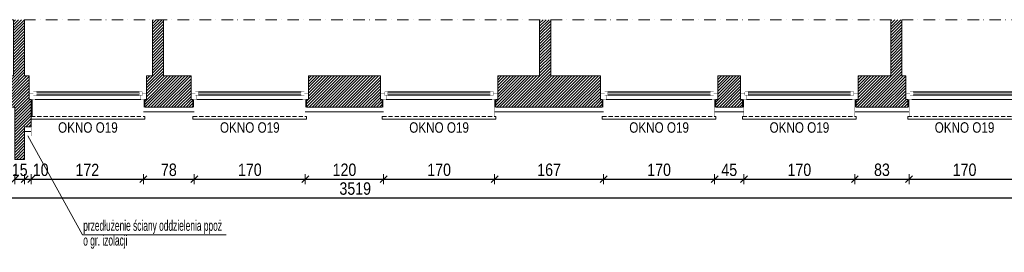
# Model space of a CAD drawing. Header units: millimetres. Extents: x 18880 to 99371, y -5529 to 27899.
# Tile 55 of 158: x 35462 to 36970, y 2465 to 2821. Entities that reach past the tile are written whole.
import ezdxf

# ---------------------------------------------------------------- set-up
doc = ezdxf.new("R2010")
doc.units = ezdxf.units.MM
doc.set_wipeout_variables(frame=1)
doc.linetypes.add('DASHED', pattern=[19.05, 12.7, -6.35])
doc.linetypes.add('Kropki i Kreski', pattern=[335.138881, 176.388884, -88.194442, 0, -70.555556])
for name, color, linetype, lineweight in [('AA_HATCH', 252, 'Continuous', 0), ('AA_IZOLACJA', 251, 'Continuous', 0), ('AA_OPIS', 2, 'Continuous', 0), ('AA_WIDOK', 254, 'Continuous', 0), ('AP wymiary', 40, 'Continuous', 0), ('K_SCIANY', 90, 'Continuous', 20)]:
    doc.layers.add(name, color=color, linetype=linetype, lineweight=lineweight)
doc.styles.add('1', font='ARIALN.TTF')
doc.styles.add('ARIAL', font='arial.ttf')
doc.styles.add('DIM07', font='romans.shx', dxfattribs={"width": 0.7})
doc.linetypes.add('BATTING', pattern='A,0.0001,-0.1,[134,ltypeshp.shx,S=0.1,R=0,X=-0.1,Y=0],-0.2,[134,ltypeshp.shx,S=0.1,R=180,X=0.1,Y=0],-0.1', length=0.4001)
doc.linetypes.add('STYROPIAN', pattern='A,0.000141,[1,styropian.shx,S=1,R=0,X=0,Y=0],-14.102004', length=14.102145)
doc.dimstyles.new('1_50', dxfattribs={"dimscale": 10, "dimtxt": 1.9, "dimasz": 0.005, "dimexe": 0, "dimexo": 0, "dimgap": 0.45, "dimtad": 1, "dimdec": 4, "dimrnd": 0.5, "dimdsep": 46, "dimtxsty": '1', "dimblk1": 'DIM01', "dimblk2": 'DIM01', "dimsah": 1, "dimcen": 2, "dimdle": 25, "dimse1": 1, "dimse2": 1, "dimclrd": 1, "dimclrt": 2, "dimadec": 0, "dimazin": 0, "dimtfac": 0.66665, "dimtdec": 4, "dimtix": 1, "dimtmove": 0, "dimatfit": 3, "dimldrblk": 'DIM01', "dimfxl": 0, "dimtolj": 1, "dimtzin": 0, "dimarcsym": 0})

# ---------------------------------------------------------------- blocks, each defined once
blk = doc.blocks.new('okno ff')
at = {"layer": 'AA_IZOLACJA', "linetype": 'STYROPIAN', "ltscale": 0.2}
for points in [[(4, -12), (4, 0)], [(176, -12), (176, 0)]]:
    blk.add_lwpolyline(points, dxfattribs=at)
at = {"layer": 'AA_WIDOK', "color": 4, "const_width": 0.3}
for points in [[(0, 0), (0, 9)], [(180, 9), (180, 0)]]:
    blk.add_lwpolyline(points, dxfattribs=at)
at = {"layer": 'AA_WIDOK', "const_width": 0.3}
for points in [[(5, -26), (5, 0)], [(175, -26), (175, 0)]]:
    blk.add_lwpolyline(points, dxfattribs=at)
at = {"layer": 'AA_WIDOK', "linetype": 'DASHED', "ltscale": 0.5}
blk.add_lwpolyline([(3, -26), (177, -26)], dxfattribs=at)
at = {"layer": 'AA_WIDOK', "color": 4}
blk.add_lwpolyline([(3, -26), (3, -30), (177, -30), (177, -26)], dxfattribs=at)
at = {"color": 4}
blk.add_wipeout([(168.5, 11.5), (168.5, 6.5), (171, 6.5), (171, 0), (9, 0), (9, 6.5), (11.5, 6.5), (11.5, 11.5)], dxfattribs=at).dxf.layer = 'AA_WIDOK'
at = {"layer": 'AA_WIDOK', "color": 4, "const_width": 0.3}
for points in [[(0, 9), (6.5, 9)], [(9, 0), (0, 0)], [(6.5, 11.5), (11.5, 11.5)], [(6.5, 6.5), (6.5, 11.5)], [(6.5, 9), (6.5, 6.5)], [(6.5, 6.5), (9, 6.5)], [(11.5, 6.5), (6.5, 6.5)], [(9, 6.5), (9, 0)], [(11.5, 11.5), (11.5, 6.5)], [(11.5, 10), (168.5, 10)], [(11.5, 9), (168.5, 9)], [(11.5, 8), (168.5, 8)], [(168.5, 6.5), (168.5, 11.5)], [(168.5, 11.5), (173.5, 11.5)], [(173.5, 6.5), (168.5, 6.5)], [(171, 0), (171, 6.5)], [(171, 6.5), (173.5, 6.5)], [(180, 0), (171, 0)], [(173.5, 11.5), (173.5, 6.5)], [(173.5, 6.5), (173.5, 9)], [(173.5, 9), (180, 9)]]:
    blk.add_lwpolyline(points, dxfattribs=at)
at = {"layer": 'AA_WIDOK', "color": 4}
for points in [[(171, 0), (9, 0)], [(11.5, 11.5), (168.5, 11.5)], [(11.5, 11.5), (168.5, 11.5)], [(11.5, 6.5), (168.5, 6.5)]]:
    blk.add_lwpolyline(points, dxfattribs=at)
blk = doc.blocks.new('DIM01')
at = {"color": 2}
blk.add_line((-106, -106), (106, 106), dxfattribs=at)
blk.add_line((0, -150), (0, 150))
blk = doc.blocks.new('*D983')
at = {"layer": 'AP wymiary', "color": 1, "lineweight": -2, "transparency": 16777216}
for p, q in [((35454.1, 2577), (35454.1, 2577)), ((35454.2, 2577), (35469.2, 2577)), ((35469.2, 2577), (35469.3, 2577))]:
    blk.add_line(p, q, dxfattribs=at)
at = {"layer": 'Defpoints', "color": 0, "transparency": 16777216}
for p in [(35454.2, 2607.1), (35469.2, 2607.1), (35469.2, 2577)]:
    blk.add_point(p, dxfattribs=at)
at = {"layer": 'AP wymiary', "color": 1, "lineweight": -2, "transparency": 16777216, "xscale": 0.05, "yscale": 0.05, "zscale": 0.05}
blk.add_blockref('DIM01', (35454.2, 2577), dxfattribs=at)
at = {"layer": 'AP wymiary', "color": 1, "lineweight": -2, "transparency": 16777216, "xscale": 0.05, "yscale": 0.05, "zscale": 0.05, "rotation": 180}
blk.add_blockref('DIM01', (35469.2, 2577), dxfattribs=at)
at = {"layer": 'AP wymiary', "color": 2, "transparency": 16777216, "insert": (35461.7, 2591.2), "char_height": 19, "attachment_point": 5, "style": '1'}
blk.add_mtext('\\A1;15', dxfattribs=at)
blk = doc.blocks.new('*D984')
at = {"layer": 'AP wymiary', "color": 1, "lineweight": -2, "transparency": 16777216}
blk.add_line((35469.2, 2577), (35479.1, 2577), dxfattribs=at)
at = {"layer": 'Defpoints', "color": 0, "transparency": 16777216}
for p in [(35479.2, 2643.1), (35469.2, 2607.1), (35479.2, 2577)]:
    blk.add_point(p, dxfattribs=at)
at = {"layer": 'AP wymiary', "color": 1, "lineweight": -2, "transparency": 16777216, "xscale": 0.05, "yscale": 0.05, "zscale": 0.05, "rotation": 180}
blk.add_blockref('DIM01', (35469.2, 2577), dxfattribs=at)
at = {"layer": 'AP wymiary', "color": 1, "lineweight": -2, "transparency": 16777216, "xscale": 0.05, "yscale": 0.05, "zscale": 0.05}
blk.add_blockref('DIM01', (35479.2, 2577), dxfattribs=at)
at = {"layer": 'AP wymiary', "color": 2, "transparency": 16777216, "insert": (35493.8, 2591.2), "char_height": 19, "attachment_point": 5, "style": '1'}
blk.add_mtext('\\A1;10', dxfattribs=at)
blk = doc.blocks.new('*D985')
at = {"layer": 'AP wymiary', "color": 1, "lineweight": -2, "transparency": 16777216}
blk.add_line((35479.2, 2577), (35651.1, 2577), dxfattribs=at)
at = {"layer": 'Defpoints', "color": 0, "transparency": 16777216}
for p in [(35651.2, 2680.1), (35479.2, 2643.1), (35651.2, 2577)]:
    blk.add_point(p, dxfattribs=at)
at = {"layer": 'AP wymiary', "color": 1, "lineweight": -2, "transparency": 16777216, "xscale": 0.05, "yscale": 0.05, "zscale": 0.05, "rotation": 180}
blk.add_blockref('DIM01', (35479.2, 2577), dxfattribs=at)
at = {"layer": 'AP wymiary', "color": 1, "lineweight": -2, "transparency": 16777216, "xscale": 0.05, "yscale": 0.05, "zscale": 0.05}
blk.add_blockref('DIM01', (35651.2, 2577), dxfattribs=at)
at = {"layer": 'AP wymiary', "color": 2, "transparency": 16777216, "insert": (35565.2, 2591.1), "char_height": 19, "attachment_point": 5, "style": '1'}
blk.add_mtext('\\A1;172', dxfattribs=at)
blk = doc.blocks.new('*D986')
at = {"layer": 'AP wymiary', "color": 1, "lineweight": -2, "transparency": 16777216}
blk.add_line((35651.2, 2577), (35729.1, 2577), dxfattribs=at)
at = {"layer": 'Defpoints', "color": 0, "transparency": 16777216}
for p in [(35651.2, 2680.1), (35729.2, 2680.1), (35729.2, 2577)]:
    blk.add_point(p, dxfattribs=at)
at = {"layer": 'AP wymiary', "color": 1, "lineweight": -2, "transparency": 16777216, "xscale": 0.05, "yscale": 0.05, "zscale": 0.05, "rotation": 180}
blk.add_blockref('DIM01', (35651.2, 2577), dxfattribs=at)
at = {"layer": 'AP wymiary', "color": 1, "lineweight": -2, "transparency": 16777216, "xscale": 0.05, "yscale": 0.05, "zscale": 0.05}
blk.add_blockref('DIM01', (35729.2, 2577), dxfattribs=at)
at = {"layer": 'AP wymiary', "color": 2, "transparency": 16777216, "insert": (35690.2, 2591.2), "char_height": 19, "attachment_point": 5, "style": '1'}
blk.add_mtext('\\A1;78', dxfattribs=at)
blk = doc.blocks.new('*D987')
at = {"layer": 'AP wymiary', "color": 1, "lineweight": -2, "transparency": 16777216}
blk.add_line((35729.2, 2577), (35899.1, 2577), dxfattribs=at)
at = {"layer": 'Defpoints', "color": 0, "transparency": 16777216}
for p in [(35729.2, 2680.1), (35899.2, 2680.1), (35899.2, 2577)]:
    blk.add_point(p, dxfattribs=at)
at = {"layer": 'AP wymiary', "color": 1, "lineweight": -2, "transparency": 16777216, "xscale": 0.05, "yscale": 0.05, "zscale": 0.05, "rotation": 180}
blk.add_blockref('DIM01', (35729.2, 2577), dxfattribs=at)
at = {"layer": 'AP wymiary', "color": 1, "lineweight": -2, "transparency": 16777216, "xscale": 0.05, "yscale": 0.05, "zscale": 0.05}
blk.add_blockref('DIM01', (35899.2, 2577), dxfattribs=at)
at = {"layer": 'AP wymiary', "color": 2, "transparency": 16777216, "insert": (35814.2, 2591.2), "char_height": 19, "attachment_point": 5, "style": '1'}
blk.add_mtext('\\A1;170', dxfattribs=at)
blk = doc.blocks.new('*D988')
at = {"layer": 'AP wymiary', "color": 1, "lineweight": -2, "transparency": 16777216}
blk.add_line((35899.2, 2577), (36019.1, 2577), dxfattribs=at)
at = {"layer": 'Defpoints', "color": 0, "transparency": 16777216}
for p in [(35899.2, 2680.1), (36019.2, 2680.1), (36019.2, 2577)]:
    blk.add_point(p, dxfattribs=at)
at = {"layer": 'AP wymiary', "color": 1, "lineweight": -2, "transparency": 16777216, "xscale": 0.05, "yscale": 0.05, "zscale": 0.05, "rotation": 180}
blk.add_blockref('DIM01', (35899.2, 2577), dxfattribs=at)
at = {"layer": 'AP wymiary', "color": 1, "lineweight": -2, "transparency": 16777216, "xscale": 0.05, "yscale": 0.05, "zscale": 0.05}
blk.add_blockref('DIM01', (36019.2, 2577), dxfattribs=at)
at = {"layer": 'AP wymiary', "color": 2, "transparency": 16777216, "insert": (35959.2, 2591.2), "char_height": 19, "attachment_point": 5, "style": '1'}
blk.add_mtext('\\A1;120', dxfattribs=at)
blk = doc.blocks.new('*D989')
at = {"layer": 'AP wymiary', "color": 1, "lineweight": -2, "transparency": 16777216}
blk.add_line((36019.2, 2577), (36189.1, 2577), dxfattribs=at)
at = {"layer": 'Defpoints', "color": 0, "transparency": 16777216}
for p in [(36019.2, 2680.1), (36189.2, 2680.1), (36189.2, 2577)]:
    blk.add_point(p, dxfattribs=at)
at = {"layer": 'AP wymiary', "color": 1, "lineweight": -2, "transparency": 16777216, "xscale": 0.05, "yscale": 0.05, "zscale": 0.05, "rotation": 180}
blk.add_blockref('DIM01', (36019.2, 2577), dxfattribs=at)
at = {"layer": 'AP wymiary', "color": 1, "lineweight": -2, "transparency": 16777216, "xscale": 0.05, "yscale": 0.05, "zscale": 0.05}
blk.add_blockref('DIM01', (36189.2, 2577), dxfattribs=at)
at = {"layer": 'AP wymiary', "color": 2, "transparency": 16777216, "insert": (36104.2, 2591.2), "char_height": 19, "attachment_point": 5, "style": '1'}
blk.add_mtext('\\A1;170', dxfattribs=at)
blk = doc.blocks.new('*D990')
at = {"layer": 'AP wymiary', "color": 1, "lineweight": -2, "transparency": 16777216}
blk.add_line((36189.2, 2577), (36356.2, 2577), dxfattribs=at)
at = {"layer": 'Defpoints', "color": 0, "transparency": 16777216}
for p in [(36189.2, 2680.1), (36356.2, 2680.1), (36356.2, 2577)]:
    blk.add_point(p, dxfattribs=at)
at = {"layer": 'AP wymiary', "color": 1, "lineweight": -2, "transparency": 16777216, "xscale": 0.05, "yscale": 0.05, "zscale": 0.05, "rotation": 180}
blk.add_blockref('DIM01', (36189.2, 2577), dxfattribs=at)
at = {"layer": 'AP wymiary', "color": 1, "lineweight": -2, "transparency": 16777216, "xscale": 0.05, "yscale": 0.05, "zscale": 0.05}
blk.add_blockref('DIM01', (36356.2, 2577), dxfattribs=at)
at = {"layer": 'AP wymiary', "color": 2, "transparency": 16777216, "insert": (36272.7, 2591.2), "char_height": 19, "attachment_point": 5, "style": '1'}
blk.add_mtext('\\A1;167', dxfattribs=at)
blk = doc.blocks.new('*D991')
at = {"layer": 'AP wymiary', "color": 1, "lineweight": -2, "transparency": 16777216}
blk.add_line((36356.3, 2577), (36526.2, 2577), dxfattribs=at)
at = {"layer": 'Defpoints', "color": 0, "transparency": 16777216}
for p in [(36356.2, 2680.1), (36526.2, 2680.1), (36526.2, 2577)]:
    blk.add_point(p, dxfattribs=at)
at = {"layer": 'AP wymiary', "color": 1, "lineweight": -2, "transparency": 16777216, "xscale": 0.05, "yscale": 0.05, "zscale": 0.05, "rotation": 180}
blk.add_blockref('DIM01', (36356.2, 2577), dxfattribs=at)
at = {"layer": 'AP wymiary', "color": 1, "lineweight": -2, "transparency": 16777216, "xscale": 0.05, "yscale": 0.05, "zscale": 0.05}
blk.add_blockref('DIM01', (36526.2, 2577), dxfattribs=at)
at = {"layer": 'AP wymiary', "color": 2, "transparency": 16777216, "insert": (36441.2, 2591.2), "char_height": 19, "attachment_point": 5, "style": '1'}
blk.add_mtext('\\A1;170', dxfattribs=at)
blk = doc.blocks.new('*D992')
at = {"layer": 'AP wymiary', "color": 1, "lineweight": -2, "transparency": 16777216}
blk.add_line((36526.3, 2577), (36571.1, 2577), dxfattribs=at)
at = {"layer": 'Defpoints', "color": 0, "transparency": 16777216}
for p in [(36526.2, 2680.1), (36571.1, 2680.1), (36571.1, 2577)]:
    blk.add_point(p, dxfattribs=at)
at = {"layer": 'AP wymiary', "color": 1, "lineweight": -2, "transparency": 16777216, "xscale": 0.05, "yscale": 0.05, "zscale": 0.05, "rotation": 180}
blk.add_blockref('DIM01', (36526.2, 2577), dxfattribs=at)
at = {"layer": 'AP wymiary', "color": 1, "lineweight": -2, "transparency": 16777216, "xscale": 0.05, "yscale": 0.05, "zscale": 0.05}
blk.add_blockref('DIM01', (36571.1, 2577), dxfattribs=at)
at = {"layer": 'AP wymiary', "color": 2, "transparency": 16777216, "insert": (36548.7, 2591.2), "char_height": 19, "attachment_point": 5, "style": '1'}
blk.add_mtext('\\A1;45', dxfattribs=at)
blk = doc.blocks.new('*D993')
at = {"layer": 'AP wymiary', "color": 1, "lineweight": -2, "transparency": 16777216}
blk.add_line((36571.2, 2577), (36741.1, 2577), dxfattribs=at)
at = {"layer": 'Defpoints', "color": 0, "transparency": 16777216}
for p in [(36571.1, 2680.1), (36741.1, 2673.1), (36741.1, 2577)]:
    blk.add_point(p, dxfattribs=at)
at = {"layer": 'AP wymiary', "color": 1, "lineweight": -2, "transparency": 16777216, "xscale": 0.05, "yscale": 0.05, "zscale": 0.05, "rotation": 180}
blk.add_blockref('DIM01', (36571.1, 2577), dxfattribs=at)
at = {"layer": 'AP wymiary', "color": 1, "lineweight": -2, "transparency": 16777216, "xscale": 0.05, "yscale": 0.05, "zscale": 0.05}
blk.add_blockref('DIM01', (36741.1, 2577), dxfattribs=at)
at = {"layer": 'AP wymiary', "color": 2, "transparency": 16777216, "insert": (36656.1, 2591.2), "char_height": 19, "attachment_point": 5, "style": '1'}
blk.add_mtext('\\A1;170', dxfattribs=at)
blk = doc.blocks.new('*D994')
at = {"layer": 'AP wymiary', "color": 1, "lineweight": -2, "transparency": 16777216}
blk.add_line((36741.2, 2577), (36824.1, 2577), dxfattribs=at)
at = {"layer": 'Defpoints', "color": 0, "transparency": 16777216}
for p in [(36741.1, 2673.1), (36824.2, 2679.1), (36824.2, 2577)]:
    blk.add_point(p, dxfattribs=at)
at = {"layer": 'AP wymiary', "color": 1, "lineweight": -2, "transparency": 16777216, "xscale": 0.05, "yscale": 0.05, "zscale": 0.05, "rotation": 180}
blk.add_blockref('DIM01', (36741.1, 2577), dxfattribs=at)
at = {"layer": 'AP wymiary', "color": 1, "lineweight": -2, "transparency": 16777216, "xscale": 0.05, "yscale": 0.05, "zscale": 0.05}
blk.add_blockref('DIM01', (36824.2, 2577), dxfattribs=at)
at = {"layer": 'AP wymiary', "color": 2, "transparency": 16777216, "insert": (36782.6, 2591.2), "char_height": 19, "attachment_point": 5, "style": '1'}
blk.add_mtext('\\A1;83', dxfattribs=at)
blk = doc.blocks.new('*D995')
at = {"layer": 'AP wymiary', "color": 1, "lineweight": -2, "transparency": 16777216}
blk.add_line((36824.2, 2577), (36994.1, 2577), dxfattribs=at)
at = {"layer": 'Defpoints', "color": 0, "transparency": 16777216}
for p in [(36824.2, 2679.1), (36994.2, 2678.8), (36994.2, 2577)]:
    blk.add_point(p, dxfattribs=at)
at = {"layer": 'AP wymiary', "color": 1, "lineweight": -2, "transparency": 16777216, "xscale": 0.05, "yscale": 0.05, "zscale": 0.05, "rotation": 180}
blk.add_blockref('DIM01', (36824.2, 2577), dxfattribs=at)
at = {"layer": 'AP wymiary', "color": 1, "lineweight": -2, "transparency": 16777216, "xscale": 0.05, "yscale": 0.05, "zscale": 0.05}
blk.add_blockref('DIM01', (36994.2, 2577), dxfattribs=at)
at = {"layer": 'AP wymiary', "color": 2, "transparency": 16777216, "insert": (36909.2, 2591.2), "char_height": 19, "attachment_point": 5, "style": '1'}
blk.add_mtext('\\A1;170', dxfattribs=at)
blk = doc.blocks.new('*D998')
at = {"layer": 'AP wymiary', "color": 1, "lineweight": -2, "transparency": 16777216}
blk.add_line((34216.2, 2548.3), (37735.1, 2548.3), dxfattribs=at)
at = {"layer": 'Defpoints', "color": 0, "transparency": 16777216}
for p in [(34216.2, 2673.1), (37735.2, 2673.1), (37735.2, 2548.3)]:
    blk.add_point(p, dxfattribs=at)
at = {"layer": 'AP wymiary', "color": 1, "lineweight": -2, "transparency": 16777216, "xscale": 0.05, "yscale": 0.05, "zscale": 0.05, "rotation": 180}
blk.add_blockref('DIM01', (34216.2, 2548.3), dxfattribs=at)
at = {"layer": 'AP wymiary', "color": 1, "lineweight": -2, "transparency": 16777216, "xscale": 0.05, "yscale": 0.05, "zscale": 0.05}
blk.add_blockref('DIM01', (37735.2, 2548.3), dxfattribs=at)
at = {"layer": 'AP wymiary', "color": 2, "transparency": 16777216, "insert": (35975.7, 2562.5), "char_height": 19, "attachment_point": 5, "style": '1'}
blk.add_mtext('\\A1;3519', dxfattribs=at)

msp = doc.modelspace()

# ---------------------------------------------------------------- hatches: boundary and pattern name
at = {"layer": 'AA_HATCH'}
h = msp.add_hatch(dxfattribs=at)
h.set_pattern_fill('ANSI31', color=256)
h.paths.add_polyline_path([(34296.15638, 2735.07855), (34278.15638, 2735.07855), (34278.15638, 2794.07855), (34251.15638, 2794.07855), (34242.15638, 2794.07855), (34242.15638, 2797.07855), (34230.15638, 2797.07855), (34230.15638, 2687.07855), (34296.15638, 2687.07855), (34296.15638, 2699.07855), (34296.15638, 2708.07855)])
h.paths.add_polyline_path([(34577.15638, 2735.07855), (34543.15638, 2735.07855), (34543.15638, 2821.14311), (34526.15638, 2821.14311), (34526.15638, 2735.07855), (34398.15638, 2735.07855), (34398.15638, 2708.07855), (34398.15638, 2699.07855), (34398.15638, 2687.07855), (34580.15638, 2687.07855), (34580.15638, 2699.07855), (34577.15638, 2699.07855), (34577.15638, 2708.07855)])
h.paths.add_polyline_path([(34933.15638, 2708.07855), (34933.15638, 2735.07855), (34887.15638, 2735.07855), (34887.15638, 2817.07855), (34879.15638, 2817.07855), (34870.15638, 2817.07855), (34845.15638, 2817.07855), (34845.15638, 2735.07855), (34743.15638, 2735.07855), (34743.15638, 2708.07855), (34743.15638, 2699.07855), (34740.15638, 2699.07855), (34740.15638, 2687.07855), (34936.15638, 2687.07855), (34936.15638, 2699.07855), (34933.15638, 2699.07855)])
h.paths.add_polyline_path([(35329.15638, 2735.07855), (35099.15638, 2735.07855), (35099.15638, 2708.07855), (35099.15638, 2699.07855), (35096.15638, 2699.07855), (35096.15638, 2687.07855), (35291.15638, 2687.07855), (35291.15638, 2607.07855), (35306.15638, 2607.07855), (35306.15638, 2687.07855), (35329.15638, 2687.07855), (35329.15638, 2699.07855), (35329.15638, 2708.07855)])
h.paths.add_polyline_path([(35476.15638, 2708.07855), (35476.15638, 2735.07855), (35469.15638, 2735.07855), (35469.15638, 2821.14311), (35452.15638, 2821.14311), (35452.15638, 2735.07855), (35431.15638, 2735.07855), (35431.15638, 2708.07855), (35431.15638, 2699.07855), (35431.15638, 2687.07855), (35454.15638, 2687.07855), (35454.15638, 2657.07855), (35454.15638, 2607.07855), (35469.15638, 2607.07855), (35469.15638, 2657.07855), (35479.15638, 2657.07855), (35479.15638, 2687.07855), (35479.15638, 2699.07855), (35476.15638, 2699.07855)])
h.paths.add_polyline_path([(35724.15638, 2735.07855), (35682.15638, 2735.07855), (35682.15638, 2821.14311), (35665.15638, 2821.14311), (35665.15638, 2735.07855), (35656.15638, 2735.07855), (35656.15638, 2708.07855), (35656.15638, 2699.07855), (35653.15638, 2699.07855), (35653.15638, 2687.07855), (35727.15638, 2687.07855), (35727.15638, 2699.07855), (35724.15638, 2699.07855), (35724.15638, 2708.07855)])
h.paths.add_polyline_path([(36014.15638, 2735.07855), (35904.15638, 2735.07855), (35904.15638, 2708.07855), (35904.15638, 2699.07855), (35901.15638, 2699.07855), (35901.15638, 2687.07855), (36017.15638, 2687.07855), (36017.15638, 2699.07855), (36014.15638, 2699.07855), (36014.15638, 2708.07855)])
h.paths.add_polyline_path([(36351.22014, 2735.07855), (36275.15638, 2735.07855), (36275.15638, 2821.14311), (36258.15638, 2821.14311), (36258.15638, 2735.07855), (36194.15638, 2735.07855), (36194.15638, 2708.07855), (36194.15638, 2699.07855), (36191.15638, 2699.07855), (36191.15638, 2687.07855), (36354.22014, 2687.07855), (36354.22014, 2699.07855), (36351.22014, 2699.07855), (36351.22014, 2708.07855)])
h.paths.add_polyline_path([(36566.13893, 2735.07855), (36531.22014, 2735.07855), (36531.22014, 2708.07855), (36531.22014, 2699.07855), (36528.22014, 2699.07855), (36528.22014, 2687.07855), (36569.13893, 2687.07855), (36569.13893, 2699.07855), (36566.13893, 2699.07855), (36566.13893, 2708.07855)])
h.paths.add_polyline_path([(36819.15638, 2735.07855), (36813.15638, 2735.07855), (36813.15638, 2821.14311), (36796.15638, 2821.14311), (36796.15638, 2735.07855), (36746.13893, 2735.07855), (36746.13893, 2708.07855), (36746.13893, 2699.07855), (36743.13893, 2699.07855), (36743.13893, 2687.07855), (36822.15638, 2687.07855), (36822.15638, 2699.07855), (36819.15638, 2699.07855), (36819.15638, 2708.07855)])
h.paths.add_polyline_path([(37721.15638, 2768.07855), (37709.15638, 2768.07855), (37709.15638, 2765.07855), (37700.15638, 2765.07855), (37673.15638, 2765.07855), (37673.15638, 2735.07855), (37026.15638, 2735.07855), (37026.15638, 2821.14311), (37009.15638, 2821.14311), (37009.15638, 2735.07855), (36999.15638, 2735.07855), (36999.15638, 2708.07855), (36999.15638, 2699.07855), (36996.15638, 2699.07855), (36996.15638, 2687.07855), (37721.15638, 2687.07855)])

# ---------------------------------------------------------------- linework, layer by layer
at = {"layer": 'AA_IZOLACJA', "linetype": 'STYROPIAN', "ltscale": 0.2}
for points in [[(35480.15638, 2673.07855), (35480.15638, 2699.07855)], [(35652.15638, 2687.07855), (35652.15638, 2699.07855)]]:
    msp.add_lwpolyline(points, dxfattribs=at)
at = {"layer": 'AA_IZOLACJA', "linetype": 'BATTING', "ltscale": 16}
for points in [[(35651.15638, 2680.07855), (35729.15638, 2680.07855)], [(35899.15638, 2680.07855), (36019.15638, 2680.07855)], [(36189.15638, 2680.07855), (36356.22014, 2680.07855)], [(36526.22014, 2680.07855), (36571.13893, 2680.07855)], [(36741.13893, 2680.07855), (36824.15638, 2680.07855)], [(35479.15638, 2650.07855), (35469.15638, 2650.07855)]]:
    msp.add_lwpolyline(points, dxfattribs=at)
at = {"layer": 'AA_OPIS', "linetype": 'Kropki i Kreski', "ltscale": 0.1}
msp.add_lwpolyline([(37838.9394, 2821.14311), (34157.17779, 2821.14311)], dxfattribs=at)
at = {"layer": 'AA_OPIS'}
msp.add_lwpolyline([(35474.15638, 2643.07855), (35557.84629, 2491.91525), (35777.76357, 2491.91525)], dxfattribs=at)
at = {"layer": 'AA_WIDOK', "color": 4, "const_width": 0.3}
for points in [[(35476.15638, 2699.07855), (35476.15638, 2708.07855)], [(35656.15638, 2708.07855), (35656.15638, 2699.07855)]]:
    msp.add_lwpolyline(points, dxfattribs=at)
at = {"layer": 'AA_WIDOK', "const_width": 0.3}
for points in [[(35481.15638, 2673.07855), (35481.15638, 2699.07855)], [(35651.15638, 2673.07855), (35651.15638, 2699.07855)], [(35479.15638, 2673.07855), (35481.15638, 2673.07855)], [(35651.15638, 2673.07855), (35729.15638, 2673.07855)], [(35899.15638, 2673.07855), (36019.15638, 2673.07855)], [(36189.15638, 2673.07855), (36356.22014, 2673.07855)], [(36526.22014, 2673.07855), (36571.13893, 2673.07855)], [(36741.13893, 2673.07855), (36824.15638, 2673.07855)], [(35479.15638, 2657.07855), (35479.15638, 2643.07855), (35469.15638, 2643.07855)]]:
    msp.add_lwpolyline(points, dxfattribs=at)
at = {"layer": 'AA_WIDOK', "linetype": 'DASHED', "ltscale": 0.5}
msp.add_lwpolyline([(35479.15638, 2673.07855), (35653.15638, 2673.07855)], dxfattribs=at)
at = {"layer": 'AA_WIDOK', "color": 4}
msp.add_lwpolyline([(35479.15638, 2673.07855), (35479.15638, 2669.07855), (35653.15638, 2669.07855), (35653.15638, 2673.07855)], dxfattribs=at)
at = {"layer": 'K_SCIANY'}
for points in [[(35452.15638, 2821.14311), (35452.15638, 2735.07855), (35431.15638, 2735.07855), (35431.15638, 2708.07855), (35431.15638, 2699.07855), (35431.15638, 2699.07855), (35431.15638, 2687.07855), (35454.15638, 2687.07855), (35454.15638, 2657.07855), (35454.15638, 2607.07855), (35469.15638, 2607.07855), (35469.15638, 2657.07855), (35479.15638, 2657.07855), (35479.15638, 2687.07855), (35479.15638, 2699.07855), (35476.15638, 2699.07855), (35476.15638, 2708.07855), (35476.15638, 2735.07855), (35469.15638, 2735.07855), (35469.15638, 2821.14311)], [(35665.15638, 2821.14311), (35665.15638, 2735.07855), (35656.15638, 2735.07855), (35656.15638, 2708.07855), (35656.15638, 2699.07855), (35653.15638, 2699.07855), (35653.15638, 2687.07855), (35727.15638, 2687.07855), (35727.15638, 2699.07855), (35724.15638, 2699.07855), (35724.15638, 2708.07855), (35724.15638, 2735.07855), (35682.15638, 2735.07855), (35682.15638, 2821.14311)], [(36258.15638, 2821.14311), (36258.15638, 2735.07855), (36194.15638, 2735.07855), (36194.15638, 2708.07855), (36194.15638, 2699.07855), (36191.15638, 2699.07855), (36191.15638, 2687.07855), (36354.22014, 2687.07855), (36354.22014, 2699.07855), (36351.22014, 2699.07855), (36351.22014, 2708.07855), (36351.22014, 2735.07855), (36275.15638, 2735.07855), (36275.15638, 2821.14311)], [(36796.15638, 2821.14311), (36796.15638, 2735.07855), (36746.13893, 2735.07855), (36746.13893, 2708.07855), (36746.13893, 2699.07855), (36743.13893, 2699.07855), (36743.13893, 2687.07855), (36822.15638, 2687.07855), (36822.15638, 2699.07855), (36819.15638, 2699.07855), (36819.15638, 2708.07855), (36819.15638, 2735.07855), (36813.15638, 2735.07855), (36813.15638, 2821.14311)]]:
    msp.add_lwpolyline(points, dxfattribs=at)
for points in [[(35904.15638, 2735.07855), (35904.15638, 2708.07855), (35904.15638, 2699.07855), (35901.15638, 2699.07855), (35901.15638, 2687.07855), (36017.15638, 2687.07855), (36017.15638, 2699.07855), (36014.15638, 2699.07855), (36014.15638, 2708.07855), (36014.15638, 2735.07855)], [(36531.22014, 2735.07855), (36531.22014, 2708.07855), (36531.22014, 2699.07855), (36528.22014, 2699.07855), (36528.22014, 2687.07855), (36569.13893, 2687.07855), (36569.13893, 2699.07855), (36566.13893, 2699.07855), (36566.13893, 2708.07855), (36566.13893, 2735.07855)]]:
    msp.add_lwpolyline(points, close=True, dxfattribs=at)

# ---------------------------------------------------------------- texts
at = {"layer": 'AA_OPIS', "insert": (35566.15638, 2664.07855), "char_height": 16, "width": 300, "attachment_point": 2, "style": 'ARIAL'}
msp.add_mtext('{\\W0.8;OKNO O19}', dxfattribs=at)
at = {"layer": 'AA_OPIS', "insert": (35559.00955, 2470.45242), "char_height": 16, "width": 261.963302, "attachment_point": 7, "line_spacing_factor": 0.85, "style": 'DIM07'}
msp.add_mtext('{\\fArial Narrow|b0|i0|c238|p34;przedłużenie ściany oddzielenia ppoż \\Po gr. izolacji}', dxfattribs=at)

# ---------------------------------------------------------------- dimensions: what is measured, and where the dimension line sits
at = {"layer": 'AP wymiary'}
for base, p1, p2, picture, middle in [((35651.15638, 2577.03655), (35479.15638, 2643.07855), (35651.15638, 2680.07855), '*D985', (35565.15638, 2591.07544)), ((35469.15638, 2577.03655), (35454.15638, 2607.07855), (35469.15638, 2607.07855), '*D983', (35461.65638, 2591.23744))]:
    dim = msp.add_linear_dim(base=base, p1=p1, p2=p2, dimstyle='1_50', override={"dimtmove": 1}, dxfattribs=at)
    dim.commit()
    dim.dimension.update_dxf_attribs({"geometry": picture, "text_midpoint": middle})
dim = msp.add_linear_dim(base=(35479.15638, 2577.03655), p1=(35469.15638, 2607.07855), p2=(35479.15638, 2643.07855), dimstyle='1_50', override={"dimtmove": 1}, dxfattribs=at)
dim.commit()
dim.dimension.update_dxf_attribs({"geometry": '*D984', "text_midpoint": (35493.7621, 2577.03655), "dimtype": 160})

# ---------------------------------------------------------------- next in the draw order: block references
for p in [(35724.15638, 2699.07855), (36014.15638, 2699.07855), (36351.22014, 2699.07855), (36566.13893, 2699.07855), (36819.15638, 2699.07855)]:
    msp.add_blockref('okno ff', p)

# ---------------------------------------------------------------- next in the draw order: wipeouts: each hides what was drawn before it
at = {"color": 4}
msp.add_wipeout([(35644.65638, 2710.57855), (35644.65638, 2705.57855), (35647.15638, 2705.57855), (35647.15638, 2699.07855), (35485.15638, 2699.07855), (35485.15638, 2705.57855), (35487.65638, 2705.57855), (35487.65638, 2710.57855)], dxfattribs=at).dxf.layer = 'AA_WIDOK'

# ---------------------------------------------------------------- next in the draw order: linework, layer by layer
at = {"layer": 'AA_WIDOK', "color": 4, "const_width": 0.3}
for points in [[(35476.15638, 2708.07855), (35482.65638, 2708.07855)], [(35482.65638, 2710.57855), (35487.65638, 2710.57855)], [(35482.65638, 2705.57855), (35482.65638, 2710.57855)], [(35482.65638, 2708.07855), (35482.65638, 2705.57855)], [(35482.65638, 2705.57855), (35485.15638, 2705.57855)], [(35487.65638, 2705.57855), (35482.65638, 2705.57855)], [(35485.15638, 2705.57855), (35485.15638, 2699.07855)], [(35487.65638, 2710.57855), (35487.65638, 2705.57855)], [(35487.65638, 2709.07855), (35644.65638, 2709.07855)], [(35487.65638, 2708.07855), (35644.65638, 2708.07855)], [(35487.65638, 2707.07855), (35644.65638, 2707.07855)], [(35644.65638, 2705.57855), (35644.65638, 2710.57855)], [(35644.65638, 2710.57855), (35649.65638, 2710.57855)], [(35649.65638, 2705.57855), (35644.65638, 2705.57855)], [(35647.15638, 2699.07855), (35647.15638, 2705.57855)], [(35647.15638, 2705.57855), (35649.65638, 2705.57855)], [(35649.65638, 2710.57855), (35649.65638, 2705.57855)], [(35649.65638, 2705.57855), (35649.65638, 2708.07855)], [(35649.65638, 2708.07855), (35656.15638, 2708.07855)], [(35485.15638, 2699.07855), (35476.15638, 2699.07855)], [(35656.15638, 2699.07855), (35647.15638, 2699.07855)]]:
    msp.add_lwpolyline(points, dxfattribs=at)
at = {"layer": 'AA_WIDOK', "color": 4}
for points in [[(35487.65638, 2710.57855), (35644.65638, 2710.57855)], [(35487.65638, 2710.57855), (35644.65638, 2710.57855)], [(35487.65638, 2705.57855), (35644.65638, 2705.57855)], [(35647.15638, 2699.07855), (35485.15638, 2699.07855)]]:
    msp.add_lwpolyline(points, dxfattribs=at)

# ---------------------------------------------------------------- next in the draw order: texts
at = {"layer": 'AA_OPIS', "char_height": 16, "width": 300, "attachment_point": 2, "style": 'ARIAL'}
for insert in [(35814.15638, 2664.07855), (36104.15638, 2664.07855), (36441.22014, 2664.07855), (36656.13893, 2664.07855), (36909.15638, 2664.07855)]:
    msp.add_mtext('{\\W0.8;OKNO O19}', dxfattribs=dict(at, insert=insert))

# ---------------------------------------------------------------- next in the draw order: dimensions: what is measured, and where the dimension line sits
at = {"layer": 'AP wymiary'}
dim = msp.add_linear_dim(base=(37735.15638, 2548.3035), p1=(34216.15638, 2673.07855), p2=(37735.15638, 2673.07855), dimstyle='1_50', dxfattribs=at)
dim.commit()
dim.dimension.update_dxf_attribs({"geometry": '*D998', "text_midpoint": (35975.65638, 2562.50439)})
for base, p1, p2, picture, middle in [((35729.15638, 2577.03655), (35651.15638, 2680.07855), (35729.15638, 2680.07855), '*D986', (35690.15638, 2591.23744)), ((35899.15638, 2577.03655), (35729.15638, 2680.07855), (35899.15638, 2680.07855), '*D987', (35814.15638, 2591.23744)), ((36019.15638, 2577.03655), (35899.15638, 2680.07855), (36019.15638, 2680.07855), '*D988', (35959.15638, 2591.23744)), ((36189.15638, 2577.03655), (36019.15638, 2680.07855), (36189.15638, 2680.07855), '*D989', (36104.15638, 2591.23744)), ((36356.22014, 2577.03655), (36189.15638, 2680.07855), (36356.22014, 2680.07855), '*D990', (36272.68826, 2591.23744)), ((36526.22014, 2577.03655), (36356.22014, 2680.07855), (36526.22014, 2680.07855), '*D991', (36441.22014, 2591.23744)), ((36571.13893, 2577.03655), (36526.22014, 2680.07855), (36571.13893, 2680.07855), '*D992', (36548.67953, 2591.19856)), ((36741.13893, 2577.03655), (36571.13893, 2680.07855), (36741.13893, 2673.07855), '*D993', (36656.13893, 2591.23744)), ((36824.156379, 2577.036554), (36741.138928, 2673.078552), (36824.156379, 2679.125186), '*D994', (36782.647654, 2591.237441)), ((36994.15638, 2577.03655), (36824.15638, 2679.12519), (36994.15638, 2678.78103), '*D995', (36909.15638, 2591.23744))]:
    dim = msp.add_linear_dim(base=base, p1=p1, p2=p2, dimstyle='1_50', override={"dimtmove": 1}, dxfattribs=at)
    dim.commit()
    dim.dimension.update_dxf_attribs({"geometry": picture, "text_midpoint": middle})

doc.saveas('drawing.dxf')
